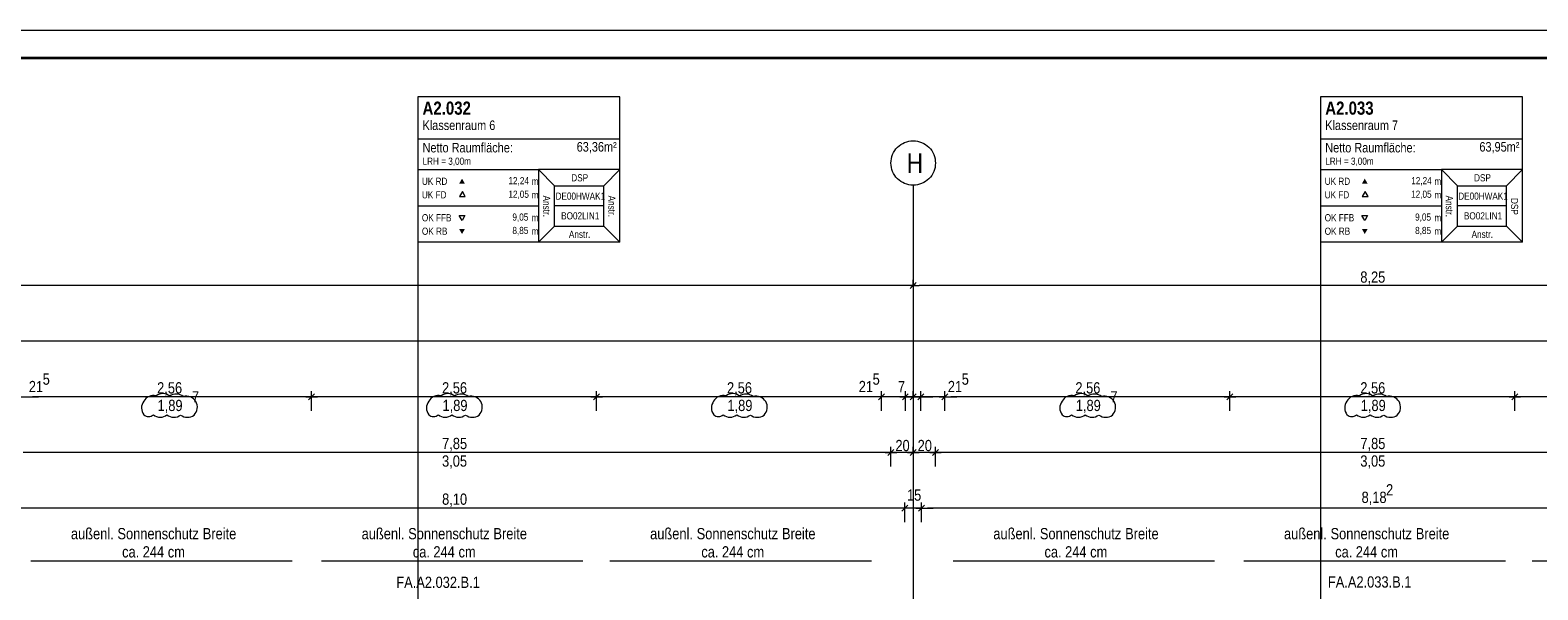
# Model space of a CAD drawing. Extents: x -620 to 300, y 62 to 1112.
# Tile 190 of 200: x -285 to -14, y 1012 to 1112. Entities that reach past the tile are written whole.
import ezdxf
from ezdxf.lldxf.tags import DXFTag

# ---------------------------------------------------------------- set-up
doc = ezdxf.new("R2010")
doc.units = 0
doc.layers.get('0').update_dxf_attribs({"lineweight": 13})
for name, color, linetype, lineweight in [('30 -33 Aussenwände- 8 Sonnenschutz', 7, 'Continuous', 9), ('70 -71 Achsen- 1 Gebäudeachsen', 7, 'STRICHPUNKT2-A06CPVM0L0', 18), ('iwb_Plankopf Rahmen', 7, 'Continuous', 35), ('Keine-A06CPVLYL0', 7, 'Continuous', 9)]:
    doc.layers.add(name, color=color, linetype=linetype, lineweight=lineweight)
for name, color, linetype, lineweight, true_color in [('70 -72 Beschriftung- 1 Beschriftung allgemein', 7, 'Continuous', 9, 0xff6633), ('70 -75 Raumstempel- 1 Raumstempel-A06CPVLWL0', 1, 'Continuous', 50, 0xff0000), ('70 -75 Raumstempel-2 Verweislinie', 3, 'Continuous', 9, 0x00ff00), ('70 -76 Bemaßung- 2 Allgemein', 9, 'Continuous', 5, 0x808080), ('70 -77 Revision- 2 Wolken', 7, 'Continuous', 18, 0x944cff)]:
    doc.layers.add(name, color=color, linetype=linetype, lineweight=lineweight, true_color=true_color)
doc.styles.get("Standard").update_dxf_attribs({"font": 'ARIALN.TTF'})
tags = doc.linetypes.add('STRICHPUNKT2-A06CPVM0L0', pattern=[12.7, 6.35, -3.175, 0, -3.175]).pattern_tags.tags
tags[10:11] = [DXFTag(74, 4), DXFTag(75, 0), DXFTag(340, '0'), DXFTag(46, 0.0), DXFTag(50, 0.0), DXFTag(44, 0.0), DXFTag(45, 0.0)]
tags[8:9] = [DXFTag(74, 4), DXFTag(75, 0), DXFTag(340, '0'), DXFTag(46, 0.0), DXFTag(50, 0.0), DXFTag(44, 0.0), DXFTag(45, 0.0)]
tags[6:7] = [DXFTag(74, 4), DXFTag(75, 0), DXFTag(340, '0'), DXFTag(46, 0.0), DXFTag(50, 0.0), DXFTag(44, 0.0), DXFTag(45, 0.0)]
tags[4:5] = [DXFTag(74, 4), DXFTag(75, 0), DXFTag(340, '0'), DXFTag(46, 0.0), DXFTag(50, 0.0), DXFTag(44, 0.0), DXFTag(45, 0.0)]

# ---------------------------------------------------------------- blocks, each defined once
blk = doc.blocks.new('Referenz-A06CPVM1L0')
at = {"layer": '30 -33 Aussenwände- 8 Sonnenschutz', "color": 0, "linetype": 'Continuous', "ltscale": 0.13}
for p, q in [((-237.75, 1017), (-284.75, 1017)), ((-185.51, 1017), (-232.51, 1017)), ((-133.67, 1017), (-180.67, 1017)), ((-72.01, 1017), (-119.01, 1017)), ((-19.77, 1017), (-66.77, 1017)), ((32.07, 1017), (-14.93, 1017))]:
    blk.add_line(p, q, dxfattribs=at)
at = {"layer": '70 -71 Achsen- 1 Gebäudeachsen', "color": 0, "linetype": 'STRICHPUNKT2-A06CPVM0L0', "ltscale": 0.18}
blk.add_line((-126.18, 1084.55), (-126.18, 85.11), dxfattribs=at)
at = {"layer": '70 -75 Raumstempel- 1 Raumstempel-A06CPVLWL0', "color": 0, "lineweight": 9}
for p, q in [((-215.21, 1100.46), (-215.21, 1074.32)), ((-178.89, 1100.46), (-215.21, 1100.46)), ((-178.89, 1074.32), (-178.89, 1100.46)), ((-53, 1100.46), (-53, 1074.32)), ((-16.67, 1100.46), (-53, 1100.46)), ((-16.67, 1074.32), (-16.67, 1100.46)), ((-178.89, 1092.86), (-215.21, 1092.86)), ((-16.67, 1092.86), (-53, 1092.86)), ((-215.21, 1087.39), (-193.48, 1087.39)), ((-190.6, 1084.49), (-193.48, 1087.39)), ((-178.89, 1087.39), (-193.48, 1087.39)), ((-193.48, 1087.39), (-193.48, 1074.32)), ((-181.77, 1084.49), (-178.89, 1087.39)), ((-53, 1087.39), (-31.27, 1087.39)), ((-28.38, 1084.49), (-31.27, 1087.39)), ((-16.67, 1087.39), (-31.27, 1087.39)), ((-31.27, 1087.39), (-31.27, 1074.32)), ((-19.56, 1084.49), (-16.67, 1087.39)), ((-190.6, 1077.21), (-190.6, 1084.49)), ((-190.6, 1084.49), (-181.77, 1084.49)), ((-181.77, 1077.21), (-181.77, 1084.49)), ((-28.38, 1077.21), (-28.38, 1084.49)), ((-28.38, 1084.49), (-19.56, 1084.49)), ((-19.56, 1077.21), (-19.56, 1084.49)), ((-207.17, 1083.42), (-207.7, 1082.52)), ((-207.7, 1082.52), (-206.65, 1082.52)), ((-206.65, 1082.52), (-207.17, 1083.42)), ((-44.96, 1083.42), (-45.48, 1082.52)), ((-45.48, 1082.52), (-44.44, 1082.52)), ((-44.44, 1082.52), (-44.96, 1083.42)), ((-215.21, 1080.85), (-193.48, 1080.85)), ((-207.24, 1078.25), (-207.77, 1079.15)), ((-207.77, 1079.15), (-206.72, 1079.15)), ((-206.72, 1079.15), (-207.24, 1078.25)), ((-181.77, 1080.85), (-190.6, 1080.85)), ((-53, 1080.85), (-31.27, 1080.85)), ((-45.03, 1078.25), (-45.55, 1079.15)), ((-45.55, 1079.15), (-44.51, 1079.15)), ((-44.51, 1079.15), (-45.03, 1078.25)), ((-19.56, 1080.85), (-28.38, 1080.85)), ((-190.6, 1077.21), (-193.48, 1074.32)), ((-190.6, 1077.21), (-181.77, 1077.21)), ((-181.77, 1077.21), (-178.89, 1074.32)), ((-28.38, 1077.21), (-31.27, 1074.32)), ((-28.38, 1077.21), (-19.56, 1077.21)), ((-19.56, 1077.21), (-16.67, 1074.32)), ((-178.89, 1074.32), (-215.21, 1074.32)), ((-16.67, 1074.32), (-53, 1074.32))]:
    blk.add_line(p, q, dxfattribs=at)
at = {"layer": '70 -75 Raumstempel- 1 Raumstempel-A06CPVLWL0', "color": 0, "lineweight": 0}
for points in [[(-206.72, 1084.84), (-207.24, 1085.75), (-207.77, 1084.84)], [(-44.51, 1084.84), (-45.03, 1085.75), (-45.55, 1084.84)], [(-206.72, 1076.71), (-207.24, 1075.8), (-207.77, 1076.71)], [(-44.51, 1076.71), (-45.03, 1075.8), (-45.55, 1076.71)]]:
    blk.add_solid(points, dxfattribs=at)
at = {"layer": '70 -75 Raumstempel-2 Verweislinie', "color": 0, "linetype": 'Continuous', "ltscale": 0.13}
for p, q in [((-215.21, 1074.32), (-215.21, 943.33)), ((-53, 1074.32), (-53, 951.96))]:
    blk.add_line(p, q, dxfattribs=at)
at = {"layer": '70 -76 Bemaßung- 2 Allgemein', "color": 0, "linetype": 'Continuous', "ltscale": 0.13}
for p, q in [((-126.18, 1066.61), (-126.18, 1067.55)), ((-126.18, 1066.61), (-126.18, 1067.55)), ((-127.24, 1066.55), (-455.12, 1066.55)), ((-125.68, 1066.55), (-127.24, 1066.55)), ((-125.65, 1067.08), (-126.71, 1066.02)), ((-126.71, 1066.02), (-125.65, 1067.08)), ((-126.68, 1066.55), (-125.12, 1066.55)), ((37.76, 1066.55), (-125.12, 1066.55)), ((37.76, 1056.55), (-539.61, 1056.55)), ((-286.48, 1046.55), (-284.42, 1046.55)), ((-286.48, 1046.55), (-284.42, 1046.55)), ((-284.42, 1046.55), (-283.36, 1046.55)), ((-235.34, 1046.55), (-284.42, 1046.55)), ((-233.28, 1046.55), (-235.34, 1046.55)), ((-235.28, 1046.55), (-233.22, 1046.55)), ((-234.28, 1044.05), (-234.28, 1047.55)), ((-234.28, 1044.05), (-234.28, 1047.55)), ((-184.14, 1046.55), (-233.22, 1046.55)), ((-182.08, 1046.55), (-184.14, 1046.55)), ((-184.08, 1046.55), (-182.02, 1046.55)), ((-183.08, 1044.05), (-183.08, 1047.55)), ((-183.08, 1044.05), (-183.08, 1047.55)), ((-132.94, 1046.55), (-182.02, 1046.55)), ((-132.94, 1046.55), (-134, 1046.55)), ((-130.88, 1046.55), (-132.94, 1046.55)), ((-130.88, 1046.55), (-132.94, 1046.55)), ((-131.88, 1044.05), (-131.88, 1047.55)), ((-131.88, 1044.05), (-131.88, 1047.55)), ((-127.58, 1046.55), (-131.88, 1046.55)), ((-128.64, 1046.55), (-129.7, 1046.55)), ((-126.58, 1046.55), (-128.64, 1046.55)), ((-128.58, 1046.55), (-126.52, 1046.55)), ((-127.24, 1046.55), (-128.3, 1046.55)), ((-127.58, 1044.05), (-127.58, 1047.55)), ((-127.58, 1044.05), (-127.58, 1047.55)), ((-126.18, 1046.55), (-127.58, 1046.55)), ((-125.18, 1046.55), (-127.24, 1046.55)), ((-127.18, 1046.55), (-125.12, 1046.55)), ((-125.84, 1046.55), (-126.9, 1046.55)), ((-126.52, 1046.55), (-125.46, 1046.55)), ((-126.18, 1046.61), (-126.18, 1047.55)), ((-126.18, 1046.61), (-126.18, 1047.55)), ((-124.78, 1046.55), (-126.18, 1046.55)), ((-123.78, 1046.55), (-125.84, 1046.55)), ((-125.78, 1046.55), (-123.72, 1046.55)), ((-125.12, 1046.55), (-124.06, 1046.55)), ((-124.78, 1044.05), (-124.78, 1047.55)), ((-124.78, 1044.05), (-124.78, 1047.55)), ((-120.48, 1046.55), (-124.78, 1046.55)), ((-123.72, 1046.55), (-122.66, 1046.55)), ((-121.48, 1046.55), (-119.42, 1046.55)), ((-121.48, 1046.55), (-119.42, 1046.55)), ((-120.48, 1044.05), (-120.48, 1047.55)), ((-120.48, 1044.05), (-120.48, 1047.55)), ((-119.42, 1046.55), (-118.36, 1046.55)), ((-70.34, 1046.55), (-119.42, 1046.55)), ((-68.28, 1046.55), (-70.34, 1046.55)), ((-70.28, 1046.55), (-68.22, 1046.55)), ((-69.28, 1044.05), (-69.28, 1047.55)), ((-69.28, 1044.05), (-69.28, 1047.55)), ((-19.14, 1046.55), (-68.22, 1046.55)), ((-17.08, 1046.55), (-19.14, 1046.55)), ((-19.08, 1046.55), (-17.02, 1046.55)), ((-18.08, 1044.05), (-18.08, 1047.55)), ((-18.08, 1044.05), (-18.08, 1047.55)), ((32.06, 1046.55), (-17.02, 1046.55)), ((-131.24, 1036.55), (-286.12, 1036.55)), ((-129.18, 1036.55), (-131.24, 1036.55)), ((-131.18, 1036.55), (-129.12, 1036.55)), ((-130.18, 1034.05), (-130.18, 1037.55)), ((-130.18, 1034.05), (-130.18, 1037.55)), ((-127.24, 1036.55), (-129.12, 1036.55)), ((-125.18, 1036.55), (-127.24, 1036.55)), ((-127.18, 1036.55), (-125.12, 1036.55)), ((-126.18, 1036.61), (-126.18, 1037.55)), ((-126.18, 1036.61), (-126.18, 1037.55)), ((-123.24, 1036.55), (-125.12, 1036.55)), ((-121.18, 1036.55), (-123.24, 1036.55)), ((-123.18, 1036.55), (-121.12, 1036.55)), ((-122.18, 1034.05), (-122.18, 1037.55)), ((-122.18, 1034.05), (-122.18, 1037.55)), ((33.76, 1036.55), (-121.12, 1036.55)), ((-127.68, 1024.05), (-127.68, 1027.55)), ((-127.68, 1024.05), (-127.68, 1027.55)), ((-124.68, 1024.05), (-124.68, 1027.55)), ((-124.68, 1024.05), (-124.68, 1027.55)), ((-128.74, 1026.55), (-288.62, 1026.55)), ((-128.74, 1026.55), (-129.8, 1026.55)), ((-126.68, 1026.55), (-128.74, 1026.55)), ((-126.68, 1026.55), (-128.74, 1026.55)), ((-124.68, 1026.55), (-127.68, 1026.55)), ((-125.68, 1026.55), (-123.62, 1026.55)), ((-125.68, 1026.55), (-123.62, 1026.55)), ((-123.62, 1026.55), (-122.56, 1026.55)), ((37.9, 1026.55), (-123.62, 1026.55))]:
    blk.add_line(p, q, dxfattribs=at)
at = {"layer": '70 -76 Bemaßung- 2 Allgemein', "color": 0, "linetype": 'Continuous', "lineweight": 20, "ltscale": 0.2}
for p, q in [((-233.75, 1047.08), (-234.81, 1046.02)), ((-234.81, 1046.02), (-233.75, 1047.08)), ((-182.55, 1047.08), (-183.61, 1046.02)), ((-183.61, 1046.02), (-182.55, 1047.08)), ((-131.35, 1047.08), (-132.41, 1046.02)), ((-131.35, 1047.08), (-132.41, 1046.02)), ((-128.11, 1046.02), (-127.05, 1047.08)), ((-127.05, 1047.08), (-128.11, 1046.02)), ((-126.71, 1046.02), (-125.65, 1047.08)), ((-125.65, 1047.08), (-126.71, 1046.02)), ((-125.31, 1046.02), (-124.25, 1047.08)), ((-124.25, 1047.08), (-125.31, 1046.02)), ((-121.01, 1046.02), (-119.95, 1047.08)), ((-121.01, 1046.02), (-119.95, 1047.08)), ((-68.75, 1047.08), (-69.81, 1046.02)), ((-69.81, 1046.02), (-68.75, 1047.08)), ((-17.55, 1047.08), (-18.61, 1046.02)), ((-18.61, 1046.02), (-17.55, 1047.08)), ((-129.65, 1037.08), (-130.71, 1036.02)), ((-130.71, 1036.02), (-129.65, 1037.08)), ((-125.65, 1037.08), (-126.71, 1036.02)), ((-126.71, 1036.02), (-125.65, 1037.08)), ((-121.65, 1037.08), (-122.71, 1036.02)), ((-122.71, 1036.02), (-121.65, 1037.08)), ((-127.15, 1027.08), (-128.21, 1026.02)), ((-127.15, 1027.08), (-128.21, 1026.02)), ((-125.21, 1026.02), (-124.15, 1027.08)), ((-125.21, 1026.02), (-124.15, 1027.08))]:
    blk.add_line(p, q, dxfattribs=at)
at = {"layer": '70 -77 Revision- 2 Wolken', "color": 0, "linetype": 'Continuous', "ltscale": 0.18}
for centre, major_axis in [((-262.8, 1044.53), (-1.63, 1.22)), ((-262.65, 1044.77), (-0.84, 1.85)), ((-262.65, 1044.77), (0.44, 1.98)), ((-261.03, 1045.09), (0.06, 2.03)), ((-261.03, 1045.09), (1.27, 1.59)), ((-258.6, 1045.02), (0.06, 2.03)), ((-258.6, 1045.02), (1.27, 1.59)), ((-256.81, 1044.65), (0.77, 1.88)), ((-256.81, 1044.65), (1.74, 1.05)), ((-211.6, 1044.53), (-1.63, 1.22)), ((-211.45, 1044.77), (-0.84, 1.85)), ((-211.45, 1044.77), (0.44, 1.98)), ((-209.83, 1045.09), (0.06, 2.03)), ((-209.83, 1045.09), (1.27, 1.59)), ((-207.4, 1045.02), (0.06, 2.03)), ((-207.4, 1045.02), (1.27, 1.59)), ((-205.61, 1044.65), (0.77, 1.88)), ((-205.61, 1044.65), (1.74, 1.05)), ((-160.4, 1044.53), (-1.63, 1.22)), ((-160.25, 1044.77), (-0.84, 1.85)), ((-160.25, 1044.77), (0.44, 1.98)), ((-158.63, 1045.09), (0.06, 2.03)), ((-158.63, 1045.09), (1.27, 1.59)), ((-156.2, 1045.02), (0.06, 2.03)), ((-156.2, 1045.02), (1.27, 1.59)), ((-154.41, 1044.65), (0.77, 1.88)), ((-154.41, 1044.65), (1.74, 1.05)), ((-97.8, 1044.53), (-1.63, 1.22)), ((-97.65, 1044.77), (-0.84, 1.85)), ((-97.65, 1044.77), (0.44, 1.98)), ((-96.03, 1045.09), (0.06, 2.03)), ((-96.03, 1045.09), (1.27, 1.59)), ((-93.6, 1045.02), (0.06, 2.03)), ((-93.6, 1045.02), (1.27, 1.59)), ((-91.81, 1044.65), (0.77, 1.88)), ((-91.81, 1044.65), (1.74, 1.05)), ((-46.6, 1044.53), (-1.63, 1.22)), ((-46.45, 1044.77), (-0.84, 1.85)), ((-46.45, 1044.77), (0.44, 1.98)), ((-44.83, 1045.09), (0.06, 2.03)), ((-44.83, 1045.09), (1.27, 1.59)), ((-42.4, 1045.02), (0.06, 2.03)), ((-42.4, 1045.02), (1.27, 1.59)), ((-40.61, 1044.65), (0.77, 1.88)), ((-40.61, 1044.65), (1.74, 1.05)), ((-262.8, 1044.53), (-2.03, 0)), ((-263.56, 1044.46), (-0.87, -1.15)), ((-263.56, 1044.46), (-0.01, -1.44)), ((-261.47, 1044.92), (-1.23, -1.62)), ((-261.47, 1044.92), (-0.01, -2.03)), ((-259.03, 1044.91), (-1.23, -1.62)), ((-259.03, 1044.91), (-0.01, -2.03)), ((-256.59, 1044.9), (-1.23, -1.62)), ((-256.59, 1044.9), (-0.01, -2.03)), ((-256.84, 1044.69), (1.46, -1.42)), ((-256.84, 1044.69), (2.02, -0.26)), ((-211.6, 1044.53), (-2.03, 0)), ((-212.36, 1044.46), (-0.87, -1.15)), ((-212.36, 1044.46), (-0.01, -1.44)), ((-210.27, 1044.92), (-1.23, -1.62)), ((-210.27, 1044.92), (-0.01, -2.03)), ((-207.83, 1044.91), (-1.23, -1.62)), ((-207.83, 1044.91), (-0.01, -2.03)), ((-205.39, 1044.9), (-1.23, -1.62)), ((-205.39, 1044.9), (-0.01, -2.03)), ((-205.64, 1044.69), (1.46, -1.42)), ((-205.64, 1044.69), (2.02, -0.26)), ((-160.4, 1044.53), (-2.03, 0)), ((-161.16, 1044.46), (-0.87, -1.15)), ((-161.16, 1044.46), (-0.01, -1.44)), ((-159.07, 1044.92), (-1.23, -1.62)), ((-159.07, 1044.92), (-0.01, -2.03)), ((-156.63, 1044.91), (-1.23, -1.62)), ((-156.63, 1044.91), (-0.01, -2.03)), ((-154.19, 1044.9), (-1.23, -1.62)), ((-154.19, 1044.9), (-0.01, -2.03)), ((-154.44, 1044.69), (1.46, -1.42)), ((-154.44, 1044.69), (2.02, -0.26)), ((-97.8, 1044.53), (-2.03, 0)), ((-98.56, 1044.46), (-0.87, -1.15)), ((-98.56, 1044.46), (-0.01, -1.44)), ((-96.47, 1044.92), (-1.23, -1.62)), ((-96.47, 1044.92), (-0.01, -2.03)), ((-94.03, 1044.91), (-1.23, -1.62)), ((-94.03, 1044.91), (-0.01, -2.03)), ((-91.59, 1044.9), (-1.23, -1.62)), ((-91.59, 1044.9), (-0.01, -2.03)), ((-91.84, 1044.69), (1.46, -1.42)), ((-91.84, 1044.69), (2.02, -0.26)), ((-46.6, 1044.53), (-2.03, 0)), ((-47.36, 1044.46), (-0.87, -1.15)), ((-47.36, 1044.46), (-0.01, -1.44)), ((-45.27, 1044.92), (-1.23, -1.62)), ((-45.27, 1044.92), (-0.01, -2.03)), ((-42.83, 1044.91), (-1.23, -1.62)), ((-42.83, 1044.91), (-0.01, -2.03)), ((-40.39, 1044.9), (-1.23, -1.62)), ((-40.39, 1044.9), (-0.01, -2.03)), ((-40.64, 1044.69), (1.46, -1.42)), ((-40.64, 1044.69), (2.02, -0.26))]:
    blk.add_ellipse(centre, major_axis=major_axis, ratio=1, start_param=0, end_param=0.643501, dxfattribs=at)
at = {"layer": 'Keine-A06CPVLYL0', "color": 0, "linetype": 'Continuous', "ltscale": 0.13}
for p, q in [((-128.71, 1091.65), (-128.4, 1091.88)), ((-128.4, 1091.88), (-128.06, 1092.08)), ((-128.06, 1092.08), (-127.71, 1092.25)), ((-127.71, 1092.25), (-127.34, 1092.38)), ((-127.34, 1092.38), (-126.96, 1092.48)), ((-126.96, 1092.48), (-126.57, 1092.53)), ((-126.57, 1092.53), (-126.18, 1092.55)), ((-126.18, 1092.55), (-125.78, 1092.53)), ((-125.78, 1092.53), (-125.4, 1092.48)), ((-125.4, 1092.48), (-125.02, 1092.38)), ((-125.02, 1092.38), (-124.65, 1092.25)), ((-124.65, 1092.25), (-124.29, 1092.08)), ((-124.29, 1092.08), (-123.95, 1091.88)), ((-123.95, 1091.88), (-123.64, 1091.65)), ((-130.16, 1088.95), (-130.1, 1089.33)), ((-130.1, 1089.33), (-130, 1089.71)), ((-130, 1089.71), (-129.87, 1090.08)), ((-129.87, 1090.08), (-129.7, 1090.44)), ((-129.7, 1090.44), (-129.5, 1090.78)), ((-129.5, 1090.78), (-129.27, 1091.09)), ((-129.27, 1091.09), (-129, 1091.38)), ((-129, 1091.38), (-128.71, 1091.65)), ((-123.64, 1091.65), (-123.35, 1091.38)), ((-123.35, 1091.38), (-123.08, 1091.09)), ((-123.08, 1091.09), (-122.85, 1090.78)), ((-122.85, 1090.78), (-122.65, 1090.44)), ((-122.65, 1090.44), (-122.48, 1090.08)), ((-122.48, 1090.08), (-122.35, 1089.71)), ((-122.35, 1089.71), (-122.25, 1089.33)), ((-122.25, 1089.33), (-122.2, 1088.95)), ((-130.18, 1088.55), (-130.16, 1088.95)), ((-130.16, 1088.16), (-130.18, 1088.55)), ((-130.1, 1087.77), (-130.16, 1088.16)), ((-130, 1087.39), (-130.1, 1087.77)), ((-129.87, 1087.02), (-130, 1087.39)), ((-129.7, 1086.67), (-129.87, 1087.02)), ((-129.5, 1086.33), (-129.7, 1086.67)), ((-122.65, 1086.67), (-122.85, 1086.33)), ((-122.48, 1087.02), (-122.65, 1086.67)), ((-122.35, 1087.39), (-122.48, 1087.02)), ((-122.25, 1087.77), (-122.35, 1087.39)), ((-122.2, 1088.16), (-122.25, 1087.77)), ((-122.2, 1088.95), (-122.18, 1088.55)), ((-122.18, 1088.55), (-122.2, 1088.16)), ((-129.27, 1086.02), (-129.5, 1086.33)), ((-129, 1085.73), (-129.27, 1086.02)), ((-128.71, 1085.46), (-129, 1085.73)), ((-128.4, 1085.23), (-128.71, 1085.46)), ((-128.06, 1085.03), (-128.4, 1085.23)), ((-127.71, 1084.86), (-128.06, 1085.03)), ((-127.34, 1084.73), (-127.71, 1084.86)), ((-126.96, 1084.63), (-127.34, 1084.73)), ((-126.57, 1084.57), (-126.96, 1084.63)), ((-126.18, 1084.55), (-126.57, 1084.57)), ((-125.78, 1084.57), (-126.18, 1084.55)), ((-125.4, 1084.63), (-125.78, 1084.57)), ((-125.02, 1084.73), (-125.4, 1084.63)), ((-124.65, 1084.86), (-125.02, 1084.73)), ((-124.29, 1085.03), (-124.65, 1084.86)), ((-123.95, 1085.23), (-124.29, 1085.03)), ((-123.64, 1085.46), (-123.95, 1085.23)), ((-123.35, 1085.73), (-123.64, 1085.46)), ((-123.08, 1086.02), (-123.35, 1085.73)), ((-122.85, 1086.33), (-123.08, 1086.02))]:
    blk.add_line(p, q, dxfattribs=at)
at = {"layer": '30 -33 Aussenwände- 8 Sonnenschutz', "color": 0, "linetype": 'Continuous', "ltscale": 0.13, "char_height": 2.0138, "attachment_point": 1}
for s, insert in [('{\\fArial Narrow;außenl.}', (-277.52, 1022.97)), ('{\\fArial Narrow;Sonnenschutz}', (-269.16, 1022.97)), ('{\\fArial Narrow;Breite}', (-253.83, 1022.97)), ('{\\fArial Narrow;außenl.}', (-225.28, 1022.97)), ('{\\fArial Narrow;Sonnenschutz}', (-216.92, 1022.97)), ('{\\fArial Narrow;Breite}', (-201.6, 1022.97)), ('{\\fArial Narrow;außenl.}', (-173.44, 1022.97)), ('{\\fArial Narrow;Sonnenschutz}', (-165.08, 1022.97)), ('{\\fArial Narrow;Breite}', (-149.75, 1022.97)), ('{\\fArial Narrow;außenl.}', (-111.77, 1022.97)), ('{\\fArial Narrow;Sonnenschutz}', (-103.41, 1022.97)), ('{\\fArial Narrow;Breite}', (-88.09, 1022.97)), ('{\\fArial Narrow;außenl.}', (-59.54, 1022.97)), ('{\\fArial Narrow;Sonnenschutz}', (-51.18, 1022.97)), ('{\\fArial Narrow;Breite}', (-35.86, 1022.97)), ('{\\fArial Narrow;ca.}', (-268.32, 1019.7)), ('{\\fArial Narrow;244}', (-264.62, 1019.7)), ('{\\fArial Narrow;cm}', (-260.11, 1019.7)), ('{\\fArial Narrow;ca.}', (-216.08, 1019.7)), ('{\\fArial Narrow;244}', (-212.39, 1019.7)), ('{\\fArial Narrow;cm}', (-207.87, 1019.7)), ('{\\fArial Narrow;ca.}', (-164.24, 1019.7)), ('{\\fArial Narrow;244}', (-160.54, 1019.7)), ('{\\fArial Narrow;cm}', (-156.03, 1019.7)), ('{\\fArial Narrow;ca.}', (-102.58, 1019.7)), ('{\\fArial Narrow;244}', (-98.88, 1019.7)), ('{\\fArial Narrow;cm}', (-94.37, 1019.7)), ('{\\fArial Narrow;ca.}', (-50.34, 1019.7)), ('{\\fArial Narrow;244}', (-46.65, 1019.7)), ('{\\fArial Narrow;cm}', (-42.13, 1019.7))]:
    blk.add_mtext(s, dxfattribs=dict(at, insert=insert))
at = {"layer": '70 -72 Beschriftung- 1 Beschriftung allgemein', "color": 0, "linetype": 'Continuous', "ltscale": 0.13, "char_height": 2.0138, "attachment_point": 1}
for s, insert in [('{\\fArial Narrow;FA.A2.032.B.1}', (-219.05, 1014.23)), ('{\\fArial Narrow;FA.A2.033.B.1}', (-51.65, 1014.29))]:
    blk.add_mtext(s, dxfattribs=dict(at, insert=insert))
at = {"layer": '70 -75 Raumstempel- 1 Raumstempel-A06CPVLWL0', "color": 0, "linetype": 'Continuous', "ltscale": 0.5, "attachment_point": 1}
for s, insert, char_height, rotation in [('{\\fArial Narrow|b1|i0;A2.032}', (-214.34, 1099.6), 2.3536, 0), ('{\\fArial Narrow|b1|i0;A2.033}', (-52.13, 1099.6), 2.3536, 0), ('{\\fArial Narrow;Klassenraum 6}', (-214.34, 1096.2), 1.7117, 0), ('{\\fArial Narrow;Klassenraum 7}', (-52.13, 1096.2), 1.7117, 0), ('{\\fArial Narrow;Netto Raumfläche:}', (-214.34, 1092.18), 1.7117, 0), ('{\\fArial Narrow;63,36m²}', (-186.64, 1092.33), 1.7117, 0), ('{\\fArial Narrow;Netto Raumfläche:}', (-52.13, 1092.18), 1.7117, 0), ('{\\fArial Narrow;63,95m²}', (-24.43, 1092.33), 1.7117, 0), ('{\\fArial Narrow;LRH = 3,00m}', (-214.34, 1089.53), 1.2838, 0), ('{\\fArial Narrow;LRH = 3,00m}', (-52.13, 1089.53), 1.2838, 0), ('{\\fArial Narrow;DSP}', (-187.61, 1086.55), 1.2838, 0), ('{\\fArial Narrow;DSP}', (-25.39, 1086.55), 1.2838, 0), ('{\\fArial Narrow;UK RD}', (-214.45, 1085.92), 1.2838, 0), ('{\\fArial Narrow;12,24}', (-198.9, 1086.03), 1.2838, 0), ('{\\fArial Narrow;m}', (-194.73, 1085.91), 1.2838, 0), ('{\\fArial Narrow;UK RD}', (-52.23, 1085.92), 1.2838, 0), ('{\\fArial Narrow;12,24}', (-36.68, 1086.03), 1.2838, 0), ('{\\fArial Narrow;m}', (-32.51, 1085.91), 1.2838, 0), ('{\\fArial Narrow;UK FD}', (-214.45, 1083.49), 1.2838, 0), ('{\\fArial Narrow;12,05}', (-198.91, 1083.6), 1.2838, 0), ('{\\fArial Narrow;m}', (-194.73, 1083.48), 1.2838, 0), ('{\\fArial Narrow;Anstr.}', (-191.39, 1082.71), 1.2838, 270), ('{\\fArial Narrow;DE00HWAK1}', (-190.44, 1083.25), 1.2838, 0), ('{\\fArial Narrow;Anstr.}', (-179.68, 1082.71), 1.2838, 270), ('{\\fArial Narrow;UK FD}', (-52.23, 1083.49), 1.2838, 0), ('{\\fArial Narrow;12,05}', (-36.7, 1083.6), 1.2838, 0), ('{\\fArial Narrow;m}', (-32.51, 1083.48), 1.2838, 0), ('{\\fArial Narrow;Anstr.}', (-29.18, 1082.71), 1.2838, 270), ('{\\fArial Narrow;DE00HWAK1}', (-28.23, 1083.25), 1.2838, 0), ('{\\fArial Narrow;DSP}', (-17.47, 1082.27), 1.2838, 270), ('{\\fArial Narrow;OK FFB}', (-214.45, 1079.37), 1.2838, 0), ('{\\fArial Narrow;9,05}', (-198.19, 1079.49), 1.2838, 0), ('{\\fArial Narrow;m}', (-194.73, 1079.37), 1.2838, 0), ('{\\fArial Narrow;BO02LIN1}', (-189.43, 1079.71), 1.2838, 0), ('{\\fArial Narrow;OK FFB}', (-52.23, 1079.37), 1.2838, 0), ('{\\fArial Narrow;9,05}', (-35.98, 1079.49), 1.2838, 0), ('{\\fArial Narrow;m}', (-32.51, 1079.37), 1.2838, 0), ('{\\fArial Narrow;BO02LIN1}', (-27.21, 1079.71), 1.2838, 0), ('{\\fArial Narrow;OK RB}', (-214.45, 1076.95), 1.2838, 0), ('{\\fArial Narrow;8,85}', (-198.19, 1077.08), 1.2838, 0), ('{\\fArial Narrow;m}', (-194.73, 1076.95), 1.2838, 0), ('{\\fArial Narrow;Anstr.}', (-188.04, 1076.39), 1.2838, 0), ('{\\fArial Narrow;OK RB}', (-52.23, 1076.95), 1.2838, 0), ('{\\fArial Narrow;8,85}', (-35.98, 1077.08), 1.2838, 0), ('{\\fArial Narrow;m}', (-32.51, 1076.95), 1.2838, 0), ('{\\fArial Narrow;Anstr.}', (-25.83, 1076.39), 1.2838, 0)]:
    blk.add_mtext(s, dxfattribs=dict(at, insert=insert, char_height=char_height, rotation=rotation))
at = {"layer": '70 -76 Bemaßung- 2 Allgemein', "color": 0, "linetype": 'Continuous', "ltscale": 0.13, "char_height": 2.0138, "attachment_point": 1}
for s, insert in [('{\\fArial Narrow;8,25}', (-45.83, 1069.07)), ('{\\fArial Narrow;21}', (-285.09, 1049.4)), ('{\\fArial Narrow;5}', (-282.59, 1050.74)), ('{\\fArial Narrow;2,56}', (-262.03, 1049.17)), ('{\\fArial Narrow;2,56}', (-210.83, 1049.17)), ('{\\fArial Narrow;2,56}', (-159.63, 1049.17)), ('{\\fArial Narrow;21}', (-135.96, 1049.4)), ('{\\fArial Narrow;5}', (-133.46, 1050.74)), ('{\\fArial Narrow;7}', (-128.92, 1049.38)), ('{\\fArial Narrow;21}', (-119.95, 1049.4)), ('{\\fArial Narrow;5}', (-117.45, 1050.74)), ('{\\fArial Narrow;2,56}', (-97.03, 1049.17)), ('{\\fArial Narrow;2,56}', (-45.83, 1049.17)), ('{\\fArial Narrow;1,89}', (-261.95, 1046.01)), ('{\\fArial Narrow;7}', (-255.78, 1047.56)), ('{\\fArial Narrow;1,89}', (-210.75, 1046.01)), ('{\\fArial Narrow;1,89}', (-159.55, 1046.01)), ('{\\fArial Narrow;1,89}', (-96.95, 1046.01)), ('{\\fArial Narrow;7}', (-90.74, 1047.56)), ('{\\fArial Narrow;1,89}', (-45.75, 1046.01)), ('{\\fArial Narrow;7,85}', (-210.82, 1039.17)), ('{\\fArial Narrow;20}', (-129.37, 1038.8)), ('{\\fArial Narrow;20}', (-125.37, 1038.8)), ('{\\fArial Narrow;7,85}', (-45.82, 1039.17)), ('{\\fArial Narrow;3,05}', (-210.83, 1036.02)), ('{\\fArial Narrow;3,05}', (-45.83, 1036.02)), ('{\\fArial Narrow;15}', (-127.29, 1029.9)), ('{\\fArial Narrow;8,18}', (-45.6, 1029.5)), ('{\\fArial Narrow;2}', (-41.21, 1030.85)), ('{\\fArial Narrow;8,10}', (-210.82, 1029.17))]:
    blk.add_mtext(s, dxfattribs=dict(at, insert=insert))
at = {"layer": 'Keine-A06CPVLYL0', "color": 0, "linetype": 'Continuous', "ltscale": 0.13, "insert": (-127.31, 1090.32), "char_height": 3.5241, "attachment_point": 1}
blk.add_mtext('{\\fArial Narrow;H}', dxfattribs=at)

msp = doc.modelspace()

# ---------------------------------------------------------------- linework, layer by layer
at = {"layer": 'iwb_Plankopf Rahmen', "color": 8, "lineweight": 13, "ltscale": 0.13, "true_color": 0x808080}
msp.add_lwpolyline([(300.35, 62.43), (-619.65, 62.43), (-619.65, 1112.43), (300.35, 1112.43), (300.35, 62.43)], close=True, dxfattribs=at)
at = {"layer": 'iwb_Plankopf Rahmen', "ltscale": 0.35}
msp.add_lwpolyline([(-599.65, 67.43), (-599.65, 1107.43), (295.35, 1107.43), (295.35, 67.43), (-599.65, 67.43)], close=True, dxfattribs=at)

# ---------------------------------------------------------------- block references
at = {"color": 8, "lineweight": 13, "ltscale": 0.13, "true_color": 0x808080}
msp.add_blockref('Referenz-A06CPVM1L0', (0, 0), dxfattribs=at)

doc.saveas('drawing.dxf')
